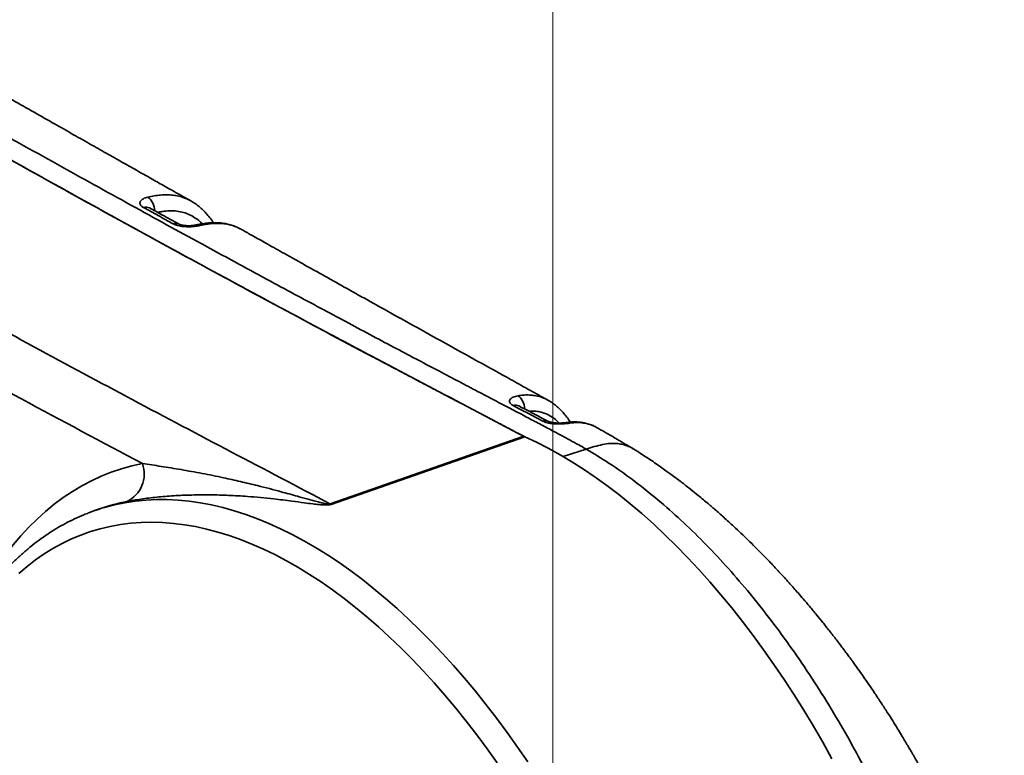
# Model space of a CAD drawing. Header units: millimetres. Extents: x -10540 to 6039, y -7467 to 6433.
# Tile 175 of 177: x 5879 to 5898, y -6865 to -6851. Entities that reach past the tile are written whole.
import ezdxf

# ---------------------------------------------------------------- set-up
doc = ezdxf.new("R2010")
doc.units = ezdxf.units.MM
doc.header["$LTSCALE"] = 8
doc.layers.add('1轮廓实线层', color=7, linetype='Continuous', lineweight=18)

msp = doc.modelspace()

# ---------------------------------------------------------------- linework, layer by layer
at = {"color": 7, "linetype": 'Continuous', "lineweight": 35}
for p, q in [((5889.511, -6857.962), (5889.53, -6857.973)), ((5885.254, -6859.986), (5889.039, -6858.667)), ((5889.06, -6858.678), (5885.275, -6859.996)), ((5889.806, -6859.06), (5890.256, -6858.916)), ((5880.763, -6860.081), (5880.667, -6860.114)), ((5880.771, -6860.078), (5880.763, -6860.081))]:
    msp.add_line(p, q, dxfattribs=at)
at = {"color": 7, "linetype": 'Continuous', "lineweight": 35, "flags": 128}
for points in [[(5895.057, -6864.964), (5894.878, -6864.643), (5894.695, -6864.328), (5894.507, -6864.017), (5894.317, -6863.713), (5894.122, -6863.414), (5893.924, -6863.122), (5893.723, -6862.835), (5893.519, -6862.556), (5893.312, -6862.284), (5893.102, -6862.018), (5892.89, -6861.76), (5892.675, -6861.51), (5892.458, -6861.267), (5892.239, -6861.032), (5892.018, -6860.806), (5891.795, -6860.588), (5891.571, -6860.378), (5891.346, -6860.177), (5891.119, -6859.985), (5890.892, -6859.802), (5890.663, -6859.628), (5890.435, -6859.463), (5890.205, -6859.308), (5889.976, -6859.162), (5889.747, -6859.026), (5889.517, -6858.9), (5889.289, -6858.784), (5889.06, -6858.678)], [(5878.184, -6862.262), (5878.281, -6862.052), (5878.398, -6861.819), (5878.521, -6861.595), (5878.649, -6861.38), (5878.783, -6861.174), (5878.923, -6860.977), (5879.068, -6860.789), (5879.218, -6860.61), (5879.373, -6860.441), (5879.534, -6860.282), (5879.699, -6860.133), (5879.869, -6859.993), (5880.044, -6859.864), (5880.223, -6859.744), (5880.406, -6859.635), (5880.594, -6859.536), (5880.786, -6859.448), (5880.981, -6859.37), (5881.181, -6859.303), (5881.384, -6859.246), (5881.59, -6859.2)], [(5880.794, -6860.073), (5880.85, -6860.056), (5881.046, -6860.004), (5881.246, -6859.963), (5881.449, -6859.932), (5881.654, -6859.911), (5881.863, -6859.901), (5882.074, -6859.901), (5882.287, -6859.911), (5882.503, -6859.932), (5882.721, -6859.964), (5882.941, -6860.006), (5883.162, -6860.058), (5883.385, -6860.12), (5883.609, -6860.193), (5883.835, -6860.276), (5884.061, -6860.369), (5884.288, -6860.472), (5884.516, -6860.584), (5884.744, -6860.707), (5884.973, -6860.84), (5885.202, -6860.982), (5885.43, -6861.134), (5885.658, -6861.295), (5885.886, -6861.466), (5886.113, -6861.645), (5886.339, -6861.834), (5886.564, -6862.031), (5886.787, -6862.237), (5887.01, -6862.452), (5887.23, -6862.675), (5887.449, -6862.906), (5887.666, -6863.145), (5887.881, -6863.392), (5888.093, -6863.647), (5888.303, -6863.909), (5888.511, -6864.178), (5888.715, -6864.453), (5888.916, -6864.736), (5889.115, -6865.025)], [(5880.545, -6860.159), (5880.657, -6860.118), (5880.794, -6860.073)], [(5888.521, -6865.047), (5888.322, -6864.768), (5888.121, -6864.496), (5887.916, -6864.231), (5887.709, -6863.973), (5887.499, -6863.723), (5887.287, -6863.48), (5887.072, -6863.245), (5886.856, -6863.018), (5886.638, -6862.799), (5886.419, -6862.588), (5886.198, -6862.386), (5885.976, -6862.193), (5885.752, -6862.009), (5885.528, -6861.833), (5885.304, -6861.667), (5885.079, -6861.51), (5884.853, -6861.363), (5884.628, -6861.225), (5884.402, -6861.097), (5884.177, -6860.978), (5883.953, -6860.87), (5883.729, -6860.771), (5883.506, -6860.683), (5883.283, -6860.605), (5883.063, -6860.537), (5882.843, -6860.479), (5882.625, -6860.431), (5882.409, -6860.394), (5882.195, -6860.368), (5881.983, -6860.351), (5881.774, -6860.345), (5881.567, -6860.35), (5881.362, -6860.365), (5881.161, -6860.39), (5880.962, -6860.426), (5880.767, -6860.472), (5880.575, -6860.529), (5880.386, -6860.595), (5880.202, -6860.672), (5880.021, -6860.76), (5879.843, -6860.857), (5879.671, -6860.964), (5879.502, -6861.081), (5879.338, -6861.208), (5879.178, -6861.345)]]:
    msp.add_lwpolyline(points, dxfattribs=at)
at = {"color": 7, "linetype": 'Continuous', "lineweight": 35}
for centre, radius, start, end in [((5881.498, -6854.259), 0.331, 359.6541, 52.8151), ((5881.661, -6854.335), 0.145, 62.5078, 109.531), ((5882.238, -6854.652), 0.145, 62.1402, 109.5208), ((5882.66, -6854.631), 0.0945, 59.0402, 101.4793), ((5888.742, -6858.122), 0.309, 358.8299, 53.3495), ((5888.878, -6858.204), 0.146, 63.3422, 109.0878), ((5889.455, -6858.507), 0.146, 63.0904, 109.0627), ((5889.893, -6858.494), 0.0981, 60.5946, 97.3342), ((5889.196, -6858.373), 0.334, 242.0379, 246.024), ((5881.036, -6859.405), 0.59, 294.8867, 20.2554), ((5882.015, -6863.678), 3.808, 101.0543, 109.071), ((5885.41, -6859.691), 0.334, 242.0379, 246.024)]:
    msp.add_arc(centre, radius, start, end, dxfattribs=at)
for points, knots in [([(5890.256, -6858.916), (5890.208, -6858.889), (5890.104, -6858.83), (5889.935, -6858.738), (5889.742, -6858.633), (5889.525, -6858.517), (5889.283, -6858.39), (5889.019, -6858.251), (5888.733, -6858.101), (5888.422, -6857.938), (5888.085, -6857.762), (5887.722, -6857.571), (5887.333, -6857.367), (5886.921, -6857.149), (5886.485, -6856.919), (5886.03, -6856.677), (5885.555, -6856.424), (5885.063, -6856.161), (5884.55, -6855.885), (5883.991, -6855.584), (5883.385, -6855.256), (5882.732, -6854.9), (5882.056, -6854.53), (5881.358, -6854.147), (5880.645, -6853.753), (5879.918, -6853.35), (5879.177, -6852.937), (5878.421, -6852.513), (5877.6, -6852.051), (5876.713, -6851.548), (5875.761, -6851.006), (5874.793, -6850.451), (5873.812, -6849.886), (5872.821, -6849.311), (5871.58, -6848.587), (5870.09, -6847.71), (5868.353, -6846.677), (5866.614, -6845.632), (5864.882, -6844.578), (5863.359, -6843.642), (5862.047, -6842.827), (5860.946, -6842.137), (5859.858, -6841.45), (5858.786, -6840.768), (5857.732, -6840.091), (5856.744, -6839.451), (5855.823, -6838.848), (5854.967, -6838.285), (5854.128, -6837.727), (5853.306, -6837.177), (5852.502, -6836.634), (5851.716, -6836.098), (5850.925, -6835.554), (5850.131, -6835.002), (5849.334, -6834.442), (5848.562, -6833.894), (5847.814, -6833.357), (5847.324, -6833.001), (5847.083, -6832.825)], [0, 0, 0, 0, 0.003338, 0.007239, 0.011712, 0.016761, 0.02239, 0.028482, 0.035133, 0.042341, 0.050099, 0.058559, 0.067577, 0.077144, 0.087249, 0.09788, 0.108822, 0.120245, 0.132137, 0.144481, 0.159091, 0.174246, 0.189919, 0.206084, 0.222716, 0.239476, 0.256632, 0.274155, 0.29202, 0.313693, 0.335763, 0.358182, 0.380903, 0.40388, 0.427067, 0.467084, 0.507359, 0.547676, 0.587834, 0.627637, 0.653422, 0.678931, 0.704118, 0.728944, 0.753369, 0.777356, 0.797543, 0.817366, 0.836805, 0.855847, 0.874476, 0.892678, 0.910444, 0.929472, 0.947948, 0.965865, 0.983217, 1, 1, 1, 1]), ([(5889.086, -6858.692), (5889.069, -6858.683), (5889.024, -6858.659), (5888.948, -6858.619), (5888.858, -6858.571), (5888.77, -6858.525), (5888.685, -6858.48), (5888.601, -6858.436), (5888.512, -6858.389), (5888.427, -6858.345), (5888.345, -6858.302), (5888.262, -6858.258), (5888.165, -6858.207), (5888.054, -6858.149), (5887.942, -6858.091), (5887.842, -6858.038), (5887.746, -6857.988), (5887.601, -6857.912), (5887.405, -6857.809), (5887.169, -6857.685), (5886.933, -6857.561), (5886.694, -6857.435), (5886.454, -6857.308), (5886.217, -6857.183), (5885.864, -6856.996), (5885.391, -6856.745), (5884.8, -6856.429), (5884.21, -6856.113), (5883.622, -6855.796), (5882.791, -6855.347), (5881.709, -6854.757), (5880.372, -6854.021), (5879.034, -6853.278), (5877.506, -6852.422), (5875.796, -6851.454), (5873.894, -6850.364), (5871.992, -6849.262), (5870.091, -6848.147), (5868.371, -6847.127), (5866.835, -6846.206), (5865.477, -6845.386), (5864.125, -6844.56), (5862.757, -6843.718), (5861.484, -6842.928), (5860.308, -6842.19), (5859.247, -6841.52), (5858.198, -6840.851), (5857.144, -6840.174), (5856.145, -6839.525), (5855.197, -6838.906), (5854.309, -6838.32), (5853.422, -6837.729), (5852.531, -6837.13), (5851.626, -6836.517), (5850.728, -6835.902), (5849.849, -6835.293), (5849.009, -6834.704), (5848.189, -6834.123), (5847.39, -6833.55), (5846.864, -6833.167), (5846.604, -6832.979)], [0, 0, 0, 0, 0.00124, 0.003203, 0.005333, 0.007611, 0.009395, 0.01137, 0.013535, 0.015729, 0.01735, 0.019309, 0.021608, 0.02424, 0.027137, 0.029498, 0.031325, 0.033935, 0.039764, 0.045152, 0.050652, 0.056392, 0.062057, 0.067647, 0.073162, 0.087011, 0.101035, 0.114952, 0.128714, 0.142546, 0.173673, 0.205149, 0.236975, 0.268203, 0.312998, 0.357717, 0.402484, 0.447244, 0.491871, 0.523904, 0.555614, 0.587699, 0.619368, 0.652149, 0.677474, 0.702417, 0.726981, 0.751507, 0.776819, 0.797536, 0.818386, 0.839505, 0.860207, 0.881334, 0.903371, 0.923654, 0.943458, 0.962783, 0.98163, 1, 1, 1, 1]), ([(5889.039, -6858.667), (5888.451, -6858.357), (5887.273, -6857.737), (5885.506, -6856.809), (5883.739, -6855.861), (5881.58, -6854.689), (5879.03, -6853.28), (5876.088, -6851.623), (5873.144, -6849.934), (5870.2, -6848.215), (5867.255, -6846.463), (5864.554, -6844.826), (5862.096, -6843.312), (5859.883, -6841.926), (5857.67, -6840.516), (5855.604, -6839.175), (5853.685, -6837.908), (5851.913, -6836.717), (5850.142, -6835.501), (5848.372, -6834.26), (5847.194, -6833.406), (5846.604, -6832.979)], [0, 0, 0, 0, 0.041675, 0.08335, 0.125026, 0.166703, 0.236026, 0.30535, 0.374673, 0.44403, 0.513387, 0.582743, 0.634865, 0.686989, 0.739112, 0.791233, 0.832985, 0.874742, 0.916497, 0.95825, 1, 1, 1, 1]), ([(5882.534, -6854.069), (5882.477, -6854.037), (5882.32, -6853.949), (5882.08, -6853.813), (5881.808, -6853.66), (5881.541, -6853.509), (5881.258, -6853.349), (5880.959, -6853.179), (5880.635, -6852.996), (5880.287, -6852.799), (5879.914, -6852.587), (5879.519, -6852.363), (5879.105, -6852.128), (5878.67, -6851.88), (5878.223, -6851.625), (5877.764, -6851.364), (5877.295, -6851.096), (5876.806, -6850.817), (5876.302, -6850.529), (5875.672, -6850.168), (5875.211, -6849.904), (5874.922, -6849.738)], [0, 0, 0, 0, 0.02305, 0.062545, 0.095866, 0.131245, 0.168724, 0.208343, 0.250142, 0.2969, 0.3462, 0.398086, 0.4526, 0.509779, 0.569658, 0.628618, 0.690027, 0.753904, 0.820246, 0.887444, 1, 1, 1, 1]), ([(5881.612, -6854.198), (5881.605, -6854.194), (5881.59, -6854.185), (5881.568, -6854.168), (5881.55, -6854.147), (5881.541, -6854.122), (5881.541, -6854.096), (5881.553, -6854.071), (5881.575, -6854.047), (5881.607, -6854.026), (5881.647, -6854.008), (5881.681, -6853.999), (5881.698, -6853.995)], [0, 0, 0, 0, 0.067447, 0.135747, 0.23912, 0.345655, 0.450382, 0.558306, 0.665684, 0.776181, 0.886636, 1, 1, 1, 1]), ([(5881.698, -6853.995), (5881.739, -6853.986), (5881.822, -6853.968), (5881.946, -6853.953), (5882.069, -6853.947), (5882.187, -6853.955), (5882.3, -6853.975), (5882.406, -6854.008), (5882.484, -6854.04), (5882.525, -6854.065), (5882.534, -6854.071)], [0, 0, 0, 0, 0.137583, 0.275651, 0.415743, 0.5568, 0.689904, 0.824052, 0.961414, 1, 1, 1, 1]), ([(5882.979, -6854.496), (5882.973, -6854.487), (5882.945, -6854.444), (5882.89, -6854.375), (5882.815, -6854.289), (5882.738, -6854.215), (5882.659, -6854.15), (5882.592, -6854.102), (5882.549, -6854.079), (5882.535, -6854.071)], [0, 0, 0, 0, 0.0505075, 0.2465335, 0.4301035, 0.6030853, 0.76752, 0.924269, 1, 1, 1, 1]), ([(5882.19, -6854.515), (5882.093, -6854.463), (5881.901, -6854.357), (5881.708, -6854.251), (5881.612, -6854.198)], [0, 0, 0, 0, 0.499862, 1, 1, 1, 1]), ([(5882.305, -6854.523), (5882.194, -6854.462), (5882.001, -6854.357), (5881.809, -6854.25), (5881.728, -6854.206)], [0, 0, 0, 0, 0.580502, 1, 1, 1, 1]), ([(5882.758, -6854.517), (5882.757, -6854.515), (5882.717, -6854.47), (5882.635, -6854.409), (5882.513, -6854.337), (5882.393, -6854.292), (5882.263, -6854.265), (5882.123, -6854.261), (5881.996, -6854.271), (5881.916, -6854.287), (5881.886, -6854.293)], [0, 0, 0, 0, 0.006317, 0.196016, 0.335732, 0.475873, 0.615488, 0.762729, 0.910509, 1, 1, 1, 1]), ([(5882.709, -6854.55), (5882.697, -6854.553), (5882.673, -6854.558), (5882.629, -6854.565), (5882.576, -6854.571), (5882.514, -6854.574), (5882.451, -6854.574), (5882.39, -6854.57), (5882.331, -6854.562), (5882.278, -6854.55), (5882.229, -6854.535), (5882.203, -6854.522), (5882.19, -6854.515)], [0, 0, 0, 0, 0.074459, 0.14975, 0.257463, 0.368123, 0.473185, 0.581381, 0.684796, 0.791382, 0.89413, 1, 1, 1, 1]), ([(5882.641, -6854.539), (5882.641, -6854.539), (5882.632, -6854.541), (5882.609, -6854.545), (5882.571, -6854.55), (5882.528, -6854.554), (5882.483, -6854.554), (5882.438, -6854.553), (5882.397, -6854.548), (5882.361, -6854.542), (5882.333, -6854.535), (5882.316, -6854.529), (5882.306, -6854.524), (5882.306, -6854.524), (5882.306, -6854.524)], [0, 0, 0, 0, 0.0056566, 0.1041479, 0.2090614, 0.3155805, 0.4236647, 0.5295311, 0.6311155, 0.7337166, 0.8172455, 0.904755, 0.9815989, 1, 1, 1, 1]), ([(5883.443, -6854.586), (5883.437, -6854.584), (5883.401, -6854.566), (5883.332, -6854.542), (5883.235, -6854.516), (5883.137, -6854.5), (5883.037, -6854.493), (5882.932, -6854.495), (5882.822, -6854.505), (5882.724, -6854.52), (5882.664, -6854.534), (5882.642, -6854.539)], [0, 0, 0, 0, 0.02465, 0.151145, 0.274594, 0.395058, 0.518014, 0.645373, 0.778131, 0.918144, 1, 1, 1, 1]), ([(5883.523, -6854.627), (5883.499, -6854.614), (5883.442, -6854.583), (5883.346, -6854.548), (5883.237, -6854.521), (5883.122, -6854.508), (5883.003, -6854.507), (5882.893, -6854.517), (5882.795, -6854.532), (5882.737, -6854.544), (5882.709, -6854.55)], [0, 0, 0, 0, 0.10436, 0.245279, 0.382495, 0.520824, 0.662364, 0.804846, 0.902336, 1, 1, 1, 1]), ([(5883.526, -6854.628), (5883.523, -6854.626), (5883.506, -6854.616), (5883.488, -6854.608), (5883.472, -6854.601)], [0, 0, 0, 0, 0.152533, 1, 1, 1, 1]), ([(5889.531, -6857.972), (5889.476, -6857.942), (5889.311, -6857.85), (5889.033, -6857.696), (5888.599, -6857.455), (5888.062, -6857.158), (5887.426, -6856.805), (5886.789, -6856.451), (5886.213, -6856.131), (5885.704, -6855.847), (5885.264, -6855.601), (5884.912, -6855.405), (5884.645, -6855.255), (5884.459, -6855.151), (5884.283, -6855.052), (5884.119, -6854.961), (5883.971, -6854.878), (5883.84, -6854.804), (5883.725, -6854.74), (5883.628, -6854.685), (5883.562, -6854.648), (5883.53, -6854.63), (5883.523, -6854.626)], [0, 0, 0, 0, 0.027647, 0.083237, 0.140522, 0.245707, 0.352683, 0.459407, 0.564059, 0.639881, 0.71305, 0.78303, 0.814773, 0.845652, 0.875286, 0.902437, 0.926924, 0.948678, 0.967639, 0.983756, 0.996987, 1, 1, 1, 1]), ([(5877.419, -6855.797), (5878.062, -6856.15), (5879.35, -6856.854), (5881.281, -6857.894), (5883.212, -6858.913), (5884.536, -6859.606), (5885.217, -6859.966), (5885.254, -6859.986)], [0, 0, 0, 0, 0.246413, 0.492826, 0.739262, 0.985699, 1, 1, 1, 1]), ([(5876.862, -6856.647), (5877.65, -6857.078), (5879.227, -6857.941), (5880.802, -6858.78), (5881.59, -6859.2)], [0, 0, 0, 0, 0.499989, 1, 1, 1, 1]), ([(5888.83, -6858.066), (5888.822, -6858.062), (5888.807, -6858.053), (5888.786, -6858.037), (5888.768, -6858.016), (5888.759, -6857.992), (5888.76, -6857.967), (5888.773, -6857.943), (5888.796, -6857.921), (5888.83, -6857.901), (5888.873, -6857.885), (5888.908, -6857.878), (5888.926, -6857.875)], [0, 0, 0, 0, 0.0659816, 0.1328165, 0.2344985, 0.3394033, 0.4432736, 0.5504215, 0.6587465, 0.7702293, 0.8837014, 1, 1, 1, 1]), ([(5888.926, -6857.875), (5888.959, -6857.87), (5889.027, -6857.86), (5889.127, -6857.858), (5889.226, -6857.865), (5889.321, -6857.883), (5889.41, -6857.912), (5889.473, -6857.939), (5889.505, -6857.958), (5889.511, -6857.962)], [0, 0, 0, 0, 0.159001, 0.31887, 0.481974, 0.646409, 0.804523, 0.963803, 1, 1, 1, 1]), ([(5889.408, -6858.369), (5889.312, -6858.319), (5889.119, -6858.217), (5888.926, -6858.116), (5888.83, -6858.066)], [0, 0, 0, 0, 0.499057, 1, 1, 1, 1]), ([(5889.521, -6858.377), (5889.47, -6858.35), (5889.278, -6858.248), (5889.085, -6858.148), (5888.943, -6858.073)], [0, 0, 0, 0, 0.263565, 1, 1, 1, 1]), ([(5889.949, -6858.39), (5889.944, -6858.38), (5889.916, -6858.338), (5889.862, -6858.267), (5889.789, -6858.182), (5889.715, -6858.108), (5889.639, -6858.044), (5889.572, -6857.996), (5889.528, -6857.971), (5889.511, -6857.962)], [0, 0, 0, 0, 0.0531794, 0.2478078, 0.430578, 0.6020377, 0.7596844, 0.9093599, 1, 1, 1, 1]), ([(5889.727, -6858.407), (5889.704, -6858.384), (5889.645, -6858.322), (5889.53, -6858.248), (5889.4, -6858.194), (5889.274, -6858.175), (5889.194, -6858.171), (5889.148, -6858.176), (5889.141, -6858.177)], [0, 0, 0, 0, 0.1493751, 0.3959771, 0.6421945, 0.8059558, 0.9703664, 1, 1, 1, 1]), ([(5889.941, -6858.409), (5889.929, -6858.41), (5889.903, -6858.414), (5889.856, -6858.419), (5889.801, -6858.423), (5889.737, -6858.426), (5889.672, -6858.425), (5889.61, -6858.422), (5889.55, -6858.414), (5889.496, -6858.403), (5889.447, -6858.388), (5889.421, -6858.375), (5889.408, -6858.369)], [0, 0, 0, 0, 0.078832, 0.158506, 0.267375, 0.379095, 0.483375, 0.590841, 0.692136, 0.796678, 0.896766, 1, 1, 1, 1]), ([(5889.88, -6858.397), (5889.879, -6858.397), (5889.866, -6858.399), (5889.836, -6858.402), (5889.792, -6858.406), (5889.744, -6858.408), (5889.696, -6858.408), (5889.65, -6858.405), (5889.608, -6858.4), (5889.573, -6858.394), (5889.546, -6858.387), (5889.53, -6858.381), (5889.522, -6858.377), (5889.521, -6858.377), (5889.521, -6858.377)], [0, 0, 0, 0, 0.015739, 0.127769, 0.241838, 0.353435, 0.462205, 0.564981, 0.66318, 0.760964, 0.8385, 0.920148, 0.992334, 1, 1, 1, 1]), ([(5890.474, -6858.501), (5890.454, -6858.49), (5890.407, -6858.464), (5890.327, -6858.432), (5890.239, -6858.407), (5890.147, -6858.391), (5890.054, -6858.384), (5889.965, -6858.387), (5889.908, -6858.394), (5889.881, -6858.397)], [0, 0, 0, 0, 0.11661, 0.269492, 0.420133, 0.571451, 0.722558, 0.870201, 1, 1, 1, 1]), ([(5890.474, -6858.501), (5890.455, -6858.491), (5890.409, -6858.465), (5890.331, -6858.435), (5890.225, -6858.407), (5890.095, -6858.394), (5889.993, -6858.404), (5889.941, -6858.409)], [0, 0, 0, 0, 0.1229413, 0.2958175, 0.4700956, 0.7326111, 1, 1, 1, 1]), ([(5890.496, -6858.513), (5890.496, -6858.513), (5890.489, -6858.508), (5890.481, -6858.505), (5890.474, -6858.501)], [0, 0, 0, 0, 0.025811, 1, 1, 1, 1]), ([(5891.186, -6858.917), (5891.135, -6858.886), (5891.026, -6858.82), (5890.853, -6858.718), (5890.674, -6858.615), (5890.553, -6858.546), (5890.496, -6858.513)], [0, 0, 0, 0, 0.222843, 0.475044, 0.754464, 1, 1, 1, 1]), ([(5891.186, -6858.92), (5891.176, -6858.913), (5891.138, -6858.886), (5891.061, -6858.853), (5890.958, -6858.82), (5890.847, -6858.805), (5890.72, -6858.804), (5890.576, -6858.825), (5890.416, -6858.866), (5890.31, -6858.899), (5890.256, -6858.916)], [0, 0, 0, 0, 0.039149, 0.159281, 0.279351, 0.399438, 0.519556, 0.679631, 0.83981, 1, 1, 1, 1]), ([(5897.717, -6867.043), (5897.715, -6867.038), (5897.665, -6866.919), (5897.565, -6866.695), (5897.413, -6866.362), (5897.259, -6866.044), (5897.108, -6865.743), (5896.97, -6865.479), (5896.848, -6865.253), (5896.742, -6865.063), (5896.667, -6864.93), (5896.618, -6864.846), (5896.591, -6864.798), (5896.566, -6864.757), (5896.542, -6864.715), (5896.512, -6864.665), (5896.47, -6864.593), (5896.411, -6864.495), (5896.334, -6864.368), (5896.242, -6864.22), (5896.134, -6864.05), (5896.018, -6863.871), (5895.899, -6863.69), (5895.782, -6863.518), (5895.67, -6863.356), (5895.564, -6863.206), (5895.482, -6863.093), (5895.425, -6863.015), (5895.391, -6862.968), (5895.36, -6862.926), (5895.325, -6862.879), (5895.279, -6862.818), (5895.218, -6862.737), (5895.127, -6862.617), (5895.012, -6862.47), (5894.884, -6862.308), (5894.754, -6862.149), (5894.627, -6861.995), (5894.505, -6861.851), (5894.402, -6861.733), (5894.327, -6861.647), (5894.274, -6861.588), (5894.238, -6861.547), (5894.197, -6861.502), (5894.142, -6861.44), (5894.065, -6861.357), (5893.976, -6861.26), (5893.882, -6861.161), (5893.792, -6861.066), (5893.685, -6860.957), (5893.562, -6860.833), (5893.421, -6860.694), (5893.281, -6860.558), (5893.121, -6860.409), (5892.949, -6860.252), (5892.803, -6860.123), (5892.694, -6860.029), (5892.614, -6859.961), (5892.519, -6859.881), (5892.4, -6859.784), (5892.256, -6859.669), (5892.083, -6859.535), (5891.889, -6859.39), (5891.674, -6859.237), (5891.437, -6859.076), (5891.273, -6858.972), (5891.187, -6858.918)], [0, 0, 0, 0, 0.001331, 0.033322, 0.063226, 0.095736, 0.124876, 0.150638, 0.173011, 0.191988, 0.20756, 0.21283, 0.217577, 0.221803, 0.225531, 0.230281, 0.236957, 0.247303, 0.260332, 0.276054, 0.293418, 0.313424, 0.332627, 0.351023, 0.36861, 0.385388, 0.400156, 0.406106, 0.411315, 0.415783, 0.420335, 0.427164, 0.436393, 0.447786, 0.468336, 0.487241, 0.504494, 0.525003, 0.54253, 0.557104, 0.568732, 0.57469, 0.579408, 0.584145, 0.59194, 0.602928, 0.616369, 0.629641, 0.642273, 0.654265, 0.674102, 0.693277, 0.712629, 0.732128, 0.758712, 0.783255, 0.79256, 0.803555, 0.816627, 0.831776, 0.852513, 0.876184, 0.90278, 0.932291, 0.964703, 1, 1, 1, 1]), ([(5881.59, -6859.2), (5881.711, -6859.217), (5881.952, -6859.252), (5882.344, -6859.316), (5882.752, -6859.39), (5883.14, -6859.468), (5883.503, -6859.549), (5883.878, -6859.639), (5884.25, -6859.735), (5884.581, -6859.827), (5884.805, -6859.89), (5884.956, -6859.931), (5885.058, -6859.958), (5885.135, -6859.976), (5885.188, -6859.986), (5885.225, -6859.989), (5885.24, -6859.989), (5885.248, -6859.988), (5885.252, -6859.986), (5885.254, -6859.986)], [0, 0, 0, 0, 0.116133, 0.232387, 0.348705, 0.464927, 0.554502, 0.644078, 0.766102, 0.847631, 0.901522, 0.936985, 0.960306, 0.975644, 0.990309, 0.995346, 0.997446, 0.998727, 1, 1, 1, 1]), ([(5885.275, -6859.996), (5885.271, -6859.997), (5885.26, -6860.001), (5885.235, -6860.005), (5885.182, -6860.009), (5885.113, -6860.007), (5885.019, -6859.999), (5884.898, -6859.985), (5884.724, -6859.961), (5884.47, -6859.927), (5884.098, -6859.88), (5883.685, -6859.842), (5883.273, -6859.818), (5882.909, -6859.808), (5882.549, -6859.811), (5882.199, -6859.826), (5881.867, -6859.854), (5881.557, -6859.891), (5881.375, -6859.924), (5881.285, -6859.94)], [0, 0, 0, 0, 0.002286, 0.007714, 0.014463, 0.031199, 0.047422, 0.071322, 0.106986, 0.160555, 0.241051, 0.361137, 0.449293, 0.537447, 0.629877, 0.72258, 0.815266, 0.907753, 1, 1, 1, 1]), ([(5880.538, -6860.163), (5880.507, -6860.175), (5880.414, -6860.21), (5880.263, -6860.279), (5880.084, -6860.368), (5879.91, -6860.467), (5879.739, -6860.575), (5879.573, -6860.691), (5879.41, -6860.817), (5879.251, -6860.951), (5879.097, -6861.094), (5878.946, -6861.246), (5878.801, -6861.406), (5878.66, -6861.574), (5878.523, -6861.751), (5878.392, -6861.936), (5878.265, -6862.129), (5878.144, -6862.33), (5878.028, -6862.538), (5877.917, -6862.754), (5877.811, -6862.978), (5877.711, -6863.209), (5877.617, -6863.446), (5877.528, -6863.691), (5877.445, -6863.942), (5877.367, -6864.199), (5877.295, -6864.462), (5877.23, -6864.732), (5877.169, -6865.007), (5877.115, -6865.288), (5877.067, -6865.574), (5877.025, -6865.865), (5876.989, -6866.161), (5876.958, -6866.462), (5876.934, -6866.767), (5876.916, -6867.058), (5876.909, -6867.249), (5876.906, -6867.336)], [0, 0, 0, 0, 0.0142466, 0.0426742, 0.0711149, 0.0995825, 0.1280895, 0.1566472, 0.1852647, 0.2139493, 0.242706, 0.2715375, 0.3004446, 0.3294257, 0.3584781, 0.3875973, 0.4167778, 0.4460136, 0.4752983, 0.5046251, 0.5339878, 0.56338, 0.5927961, 0.6222308, 0.6516794, 0.6811378, 0.7106025, 0.7400704, 0.7695385, 0.7990046, 0.828467, 0.8579245, 0.8873761, 0.916821, 0.9462589, 0.9756892, 1, 1, 1, 1])]:
    msp.add_open_spline(points, degree=3, knots=knots, dxfattribs=at)
msp.add_open_spline([(5898.424, -6875.583), (5898.42, -6875.359), (5898.413, -6874.91), (5898.37, -6874.22), (5898.303, -6873.52), (5898.211, -6872.811), (5898.094, -6872.095), (5897.952, -6871.375), (5897.786, -6870.654), (5897.596, -6869.932), (5897.383, -6869.213), (5897.148, -6868.5), (5896.892, -6867.793), (5896.615, -6867.097), (5896.318, -6866.412), (5896.002, -6865.741), (5895.668, -6865.086), (5895.318, -6864.45), (5894.952, -6863.834), (5894.571, -6863.24), (5894.177, -6862.671), (5893.771, -6862.128), (5893.355, -6861.612), (5892.929, -6861.126), (5892.495, -6860.671), (5892.055, -6860.249), (5891.609, -6859.86), (5891.16, -6859.508), (5890.708, -6859.188), (5890.407, -6859.007), (5890.256, -6858.916)], degree=3, dxfattribs=at)
at = {"layer": '1轮廓实线层'}
msp.add_line((5889.608, -6885.411), (5889.608, -6846.943), dxfattribs=at)

doc.saveas('drawing.dxf')
